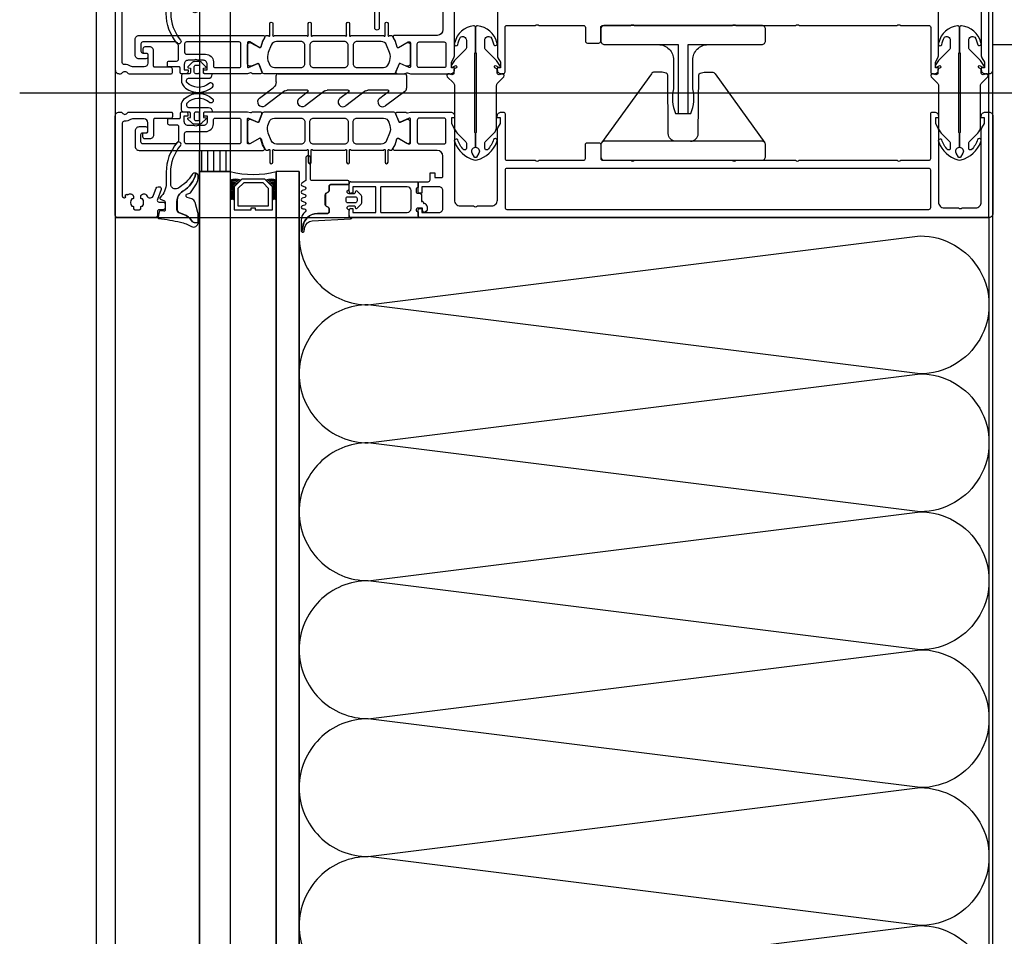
# Model space of a CAD drawing. Header units: millimetres. Extents: x 373037 to 682063, y 76092 to 274210.
# Tile 177 of 256: x 655017 to 655274, y 266237 to 266476. Entities that reach past the tile are written whole.
import ezdxf

# ---------------------------------------------------------------- set-up
doc = ezdxf.new("R2010")
doc.units = ezdxf.units.MM
doc.header["$LTSCALE"] = 100
doc.linetypes.add('ČÁRKOVANÁ', pattern=[19.05, 12.7, -6.35])
doc.layers.get('0').update_dxf_attribs({"linetype": 'CONTINUOUS'})
doc.layers.add('PUDORYS', color=253, linetype='CONTINUOUS')

# ---------------------------------------------------------------- blocks, each defined once
blk = doc.blocks.new('244748_a')
blk.add_lwpolyline([(8.32, -1.69, 0.082248), (6.34, -0.9, -1.09695), (6.94, -0.1, -0.315353), (11.26, -5.15, -0.480529), (10.87, -5.64), (4.27, -5.64), (4.08, -5.45), (-16.53, -5.45), (-16.72, -5.64), (-20.43, -5.64, 0.574019), (-21.93, -4.78), (-22.99, -5.4, 0.524827), (-22.99, -5.9), (-21.93, -6.52, 0.574021), (-20.43, -5.66), (-16.72, -5.66), (-16.53, -5.85), (4.08, -5.85), (4.27, -5.66), (10.87, -5.66, -0.480529), (11.26, -6.15, -0.326229), (6.88, -11.09, -1.09695), (6.28, -10.3, 0.081457), (8.32, -9.61, 0.599203), (7.48, -8.05), (5.52, -8.05, 0.198965), (5.17, -8.2), (2.22, -11.15), (0.93, -12.01, -0.738038), (0.51, -11.62), (0.87, -11, 1), (0.35, -10.7), (0, -11.3), (-0.98, -11.3, 0.619205), (-1.45, -12.06), (-1.28, -12.43, -0.808139), (-2.04, -13.04), (-3.63, -11.44, 0.198906), (-4.34, -11.15), (-14.99, -11.15, -0.198936), (-16.76, -10.42), (-18.98, -8.2, 0.198942), (-19.33, -8.05), (-20.67, -8.05, 0.500217), (-21.09, -8.73, 0.122037), (-18.5, -10.27, -1.093735), (-19.1, -11.07, -0.240768), (-23.7, -6.07, -0.106226), (-23.7, -5.23, -0.256232), (-19, -0.13, -1.093735), (-18.4, -0.92, 0.116856), (-21.09, -2.57, 0.500217), (-20.67, -3.25), (-19.33, -3.25, 0.198942), (-18.98, -3.1), (-16.75, -0.88, -0.198936), (-14.99, -0.15), (-4.34, -0.15, 0.198907), (-3.63, 0.14), (-2.04, 1.74, -0.808139), (-1.28, 1.13), (-1.45, 0.76, 0.619205), (-0.98, 0), (0, 0), (0.35, -0.6, 1), (0.87, -0.3), (0.51, 0.32, -0.738038), (0.93, 0.71), (2.22, -0.15), (5.17, -3.1, 0.198965), (5.52, -3.25), (7.48, -3.25, 0.599203)], format="xyb", close=True)
blk = doc.blocks.new('236134_0100_s_v')
for points in [[(22.8, -23), (22.8, -5), (42, -5, 0.414214), (43, -4), (43, -1, 0.414214), (42, 0), (1, 0, 0.414214), (0, -1), (0, -4, 0.414214), (1, -5), (20.2, -5), (20.2, -23)], [(15, -5, -0.414214), (19, -9), (19, -16.57, 0.165764), (19.53, -23), (23.47, -23, 0.165764), (24, -16.57), (24, -9, -0.414214), (28, -5)]]:
    blk.add_lwpolyline(points, format="xyb")
blk = doc.blocks.new('236134_0200_s_v')
for points in [[(19.58, 5, -0.41166), (17.58, 6.98), (17.45, 22.25, 0.344217), (17.07, 22.73), (16, 23), (14, 23, 0.240828), (13.19, 22.59), (0.19, 4.59)], [(23.42, 5, 0.41166), (25.42, 6.98), (25.55, 22.25, -0.344217), (25.93, 22.73), (27, 23), (29, 23, -0.240828), (29.81, 22.59), (42.81, 4.59)]]:
    blk.add_lwpolyline(points, format="xyb")
blk.add_lwpolyline([(42, 5), (1, 5, 0.414214), (0, 4), (0, 1, 0.414214), (1, 0), (42, 0, 0.414214), (43, 1), (43, 4, 0.414214)], format="xyb", close=True)
blk = doc.blocks.new('284336')
for points in [[(-0.7, -9.6), (-10, -9.6, 0.414511), (-10.51, -10.11), (-10.51, -15.51, -1), (-11.69, -15.51), (-11.69, -9.6), (-12.69, -8.95, -0.668884), (-12.6, -8.23), (-11.99, -8.01, 0.766384), (-11.99, -7.21), (-12.6, -6.99, -0.76831), (-12.6, -6.23), (-11.99, -6.01, 0.766384), (-11.99, -5.21), (-12.6, -4.99, -0.76831), (-12.6, -4.23), (-11.99, -4.01, 0.766384), (-11.99, -3.21), (-12.6, -2.99, -0.877523), (-12.5, -2.22), (-12.1, -2.22, 0.698129), (-11.83, -1.5, -0.220231), (-12.89, 0.78), (-12.89, 3.45, -0.157143), (-12.82, 3.68), (-12.69, 3.42, -0.067482), (-12.48, 2.53, 0.393136), (-8.66, -1.02), (-6.1, -1.02, -0.414214), (-5.61, -1.51), (-5.61, -2.22, -0.267949), (-5.85, -2.65), (-6.35, -2.93, 0.267949), (-6.61, -3.38), (-6.61, -5.84, 0.267949), (-6.35, -6.29), (-5.85, -6.57, -0.267949), (-5.61, -7), (-5.61, -8.11, 0.414215), (-5.1, -8.62), (-0.41, -8.62), (-0.41, -9.31, -0.414212), (-0.7, -9.6)], [(-0.41, 0), (-0.41, -2, 0.990243), (-0.4, -3.02), (0.9, -3.02, 0.414214), (1.21, -2.71), (1.21, -2.61, -0.668123), (1.71, -2.4), (2.75, -3.45, -0.199004), (2.89, -3.79), (2.89, -5.43, -0.199038), (2.75, -5.77), (1.71, -6.82, -0.668191), (1.21, -6.61), (1.21, -6.51, 0.414214), (0.9, -6.2), (-0.4, -6.2, 0.990269), (-0.41, -7.22), (-0.41, -8.6), (-5.1, -8.6, -0.414215), (-5.59, -8.11), (-5.59, -7, 0.267949), (-5.84, -6.56), (-6.34, -6.27, -0.267949), (-6.59, -5.84), (-6.59, -3.38, -0.267949), (-6.34, -2.95), (-5.84, -2.66, 0.267949), (-5.59, -2.22), (-5.59, -1.51, 0.414214), (-6.1, -1), (-8.66, -1, -0.393156), (-12.46, 2.53, 0.067572), (-12.67, 3.43), (-12.8, 3.7, -0.637545), (-12.12, 3.53), (-11.92, 2.53, 0.344315), (-10.06, 0.91), (0, 0.38, -0.406913), (0.39, 0), (-0.41, 0)], [(1.7, -4.31, 0.414235), (1.2, -3.81), (-0.7, -3.81, 0.414214), (-1.2, -4.31), (-1.2, -4.91, 0.414214), (-0.7, -5.41), (1.2, -5.41, 0.414235), (1.7, -4.91), (1.7, -4.31)]]:
    blk.add_lwpolyline(points, format="xyb", close=True)
blk = doc.blocks.new('nesystémový nástavec 18')
for p, q in [((-18, 6.8), (-18, 8.8)), ((-17.5, 9.3), (-15.36, 9.3)), ((-11, 8), (-17, 8)), ((-17, 8), (-17, 6.3)), ((-15.36, 9.3), (0, 9.3)), ((-11, 1.3), (-11, 8)), ((-2.8, 8), (-9.7, 8)), ((-9.7, 1.3), (-9.7, 8)), ((0, 9.3), (0, 7.8)), ((-17, 6.3), (-17.5, 6.3)), ((-1.8, 2.3), (-1.8, 7)), ((-0.5, 7.3), (-0.5, 6.8)), ((0, 6.3), (0.55, 6.3)), ((0.55, 6.3), (0.95, 5.9)), ((0.95, 5.9), (0.95, 4.8)), ((0.95, 4.8), (0.95, 4.14)), ((0.95, 4.14), (1.2, 4.14)), ((1.4, 3.94), (1.4, 3.84)), ((1.6, 3.64), (1.6, 3.64)), ((2.4, 2.84), (2.4, 1.89)), ((-18, 0.5), (-18, 1.8)), ((-17.5, 2.3), (-17, 2.3)), ((-1.8, 0), (-17.5, 0)), ((-17, 2.3), (-17, 1.3)), ((-17, 1.3), (-11, 1.3)), ((-9.7, 1.3), (-2.8, 1.3)), ((0, 0), (-1.8, 0)), ((-0.4, 2.23), (-0.5, 2.04)), ((-0.5, 2.04), (-0.5, 2)), ((1.2, 2.44), (0, 2.44)), ((0, 1.5), (0, 0)), ((1.2, 1.85), (1.2, 2.44)), ((1.8, 1.37), (1.7, 1.35)), ((2.25, 1.63), (1.8, 1.37))]:
    blk.add_line(p, q)
for centre, radius, start, end in [((-17.5, 8.8), 0.5, 90, 180), ((-15.36, 9.8), 0.5, 270, 270.084), ((-2.8, 7), 1, 0, 90), ((0, 7.3), 0.5, 89.9955, 180.0071), ((-17.5, 6.8), 0.5, 180.0012, 269.9988), ((0, 6.8), 0.5, 179.9949, 270.006), ((0.75, 4.8), 0.2, 359.9656, 0.0344), ((1.2, 3.94), 0.2, 359.9707, 90.0249), ((1.6, 3.84), 0.2, 179.9737, 270.035), ((1.6, 2.84), 0.8, 0.0065, 89.9919), ((-17.5, 1.8), 0.5, 89.999, 180.0002), ((-17.5, 0.5), 0.5, 180, 270), ((-2.8, 2.3), 1, 270, 0), ((0, 2), 0.5, 179.9716, 270.0327), ((0, 1.94), 0.5, 89.9975, 144.0007), ((1.7, 1.85), 0.5, 179.9991, 270), ((2.1, 1.89), 0.3, 299.9815, 0.0183)]:
    blk.add_arc(centre, radius, start, end)
blk = doc.blocks.new('433270')
blk.add_lwpolyline([(1, 0, 0.414364), (0, -1), (0, -1.4, 0.255924), (0.23, -1.83, -0.547723), (0.23, -3.17, 0.255924), (0, -3.6), (0, -14.6, 0.414214), (0.3, -14.9), (1.2, -14.9, 0.414214), (1.7, -14.4), (1.7, -10.3, -0.414214), (2, -10), (6, -10, 0.414248), (7, -9), (7, -7.7, 0.414179), (6.5, -7.2), (5.7, -7.2, 0.414232), (5.4, -7.5), (5.4, -8.2, -0.414198), (5.1, -8.5), (2.8, -8.5, -0.414204), (1.8, -7.5), (1.8, -4.49, -0.147432), (1.97, -3.94, 0.147461), (2.4, -2.5), (2.4, -2.3, -0.414214), (2.9, -1.8), (21.87, -1.8, -0.668178), (22.22, -2.65), (22.16, -2.72, 1), (21.59, -3.29), (21.52, -3.35, 0.198912), (21.38, -3.71), (21.38, -4.05, 0.414214), (22.08, -4.75), (22.38, -4.75, 0.576988), (22.64, -4.3, -0.311246), (24.56, -4.3, 0.576988), (24.82, -4.75), (25.3, -4.75, -0.260065), (25.3, -6.65), (24.82, -6.65, 0.576988), (24.56, -7.1, -0.311246), (22.64, -7.1, 0.576988), (22.38, -6.65), (22.08, -6.65, 0.414214), (21.38, -7.35), (21.38, -7.61, 0.267949), (21.63, -8.04), (21.89, -8.2, -0.637047), (21.73, -10), (19.83, -10.7, 0.315299), (19.5, -11.17), (19.5, -11.49, 0.520567), (20.17, -11.96), (22.83, -10.99, -0.520567), (23.5, -11.46), (23.5, -12.5, 0.414062), (24, -13), (25, -13, 0.414186), (25.5, -12.5), (25.5, -11.5, -0.414182), (26, -11), (27, -11, 0.414214), (27.5, -10.5), (27.5, -0.5, 0.414214), (27, 0), (1, 0)], format="xyb", close=True)
blk = doc.blocks.new('284325')
for points in [[(0.84, -5.23, -0.560316), (0.94, -4.73), (1.94, -4.36, 0.3153), (2.14, -4.08), (2.14, -1.89, 0.451558), (1.8, -1.59), (0.9, -1.7, -0.399586), (0.57, -1.46), (0.3, -0.07, -0.415977), (0.53, 0.29, 0.024107), (6.15, 1.24, 0.076636), (8.99, 2.34, -0.577615), (10.79, 1.3), (10.02, 1.37, 0.283171), (9.08, 0.9, -0.168429), (7.07, -0.74), (5.9, -1.16, 0.315302), (5.24, -2.1), (5.24, -4.21, 0.269719), (6.76, -6.82, -0.194797), (10.18, -11.53, -0.342663), (9.17, -11.17, 0.119207), (5.43, -7.59, 0.578571), (3.63, -8.62), (3.63, -11.77, 0.176415), (6.16, -18.72, -1), (5.24, -19.49, -0.176415), (2.43, -11.77), (2.43, -8.89, 0.208286), (0.84, -5.23)], [(8.95, -6.65), (10.32, -8.78, -0.134555), (10.79, -10.63, -0.339795), (10.19, -11.53, 0.194788), (6.76, -6.81, -0.269736), (5.25, -4.21), (5.25, -2.1, -0.315302), (5.9, -1.17), (7.07, -0.74, 0.168429), (9.09, 0.89, -0.283167), (10.01, 1.36), (10.79, 1.29), (10.79, -0.74, -0.070852), (10.71, -1.3), (9.95, -3.93, -0.241839), (9.08, -4.83), (7.93, -5.22, 0.836024), (8.08, -6.19), (8.11, -6.19, -0.255349), (8.95, -6.65)]]:
    blk.add_lwpolyline(points, format="xyb", close=True)
blk = doc.blocks.new('*U16')
for points in [[(0, 0, 0.414243), (0.1, 0.1), (0, 0.9, -1.0001), (0.2, 0.9), (0.1, 0.1, 0.414228), (0.2, 0, 0.414228)], [(0.2, 0, 0.414243), (0.3, 0.1), (0.2, 0.9, -1.0001), (0.4, 0.9), (0.3, 0.1, 0.414228), (0.4, 0, 0.414228)], [(0.4, 0, 0.414243), (0.5, 0.1), (0.4, 0.9, -1.0001), (0.6, 0.9), (0.5, 0.1, 0.414228), (0.6, 0, 0.414228)], [(0.6, 0, 0.414243), (0.7, 0.1), (0.6, 0.9, -1.0001), (0.8, 0.9), (0.7, 0.1, 0.414228), (0.8, 0, 0.414228)], [(0.8, 0, 0.414243), (0.9, 0.1), (0.8, 0.9, -1.0001), (1, 0.9), (0.9, 0.1, 0.414228), (1, 0, 0.414228)], [(1, 0, 0.414243), (1.1, 0.1), (1, 0.9, -1.0001), (1.2, 0.9), (1.1, 0.1, 0.414228), (1.2, 0, 0.414228)], [(1.2, 0, 0.414243), (1.3, 0.1), (1.2, 0.9, -1.0001), (1.4, 0.9), (1.3, 0.1, 0.414228), (1.4, 0, 0.414228)], [(1.4, 0, 0.414243), (1.5, 0.1), (1.4, 0.9, -1.0001), (1.6, 0.9), (1.5, 0.1, 0.414228), (1.6, 0, 0.414228)], [(1.6, 0, 0.414243), (1.7, 0.1), (1.6, 0.9, -1.0001), (1.8, 0.9), (1.7, 0.1, 0.414228), (1.8, 0, 0.414228)], [(1.8, 0, 0.414243), (1.9, 0.1), (1.8001, 0.9, -1.0001), (2, 0.9), (1.9001, 0.1, 0.414228), (2, 0, 0.414228)]]:
    blk.add_lwpolyline(points, format="xyb")
blk = doc.blocks.new('288126')
for points in [[(-16.5, 0), (16.5, 0)], [(-17, -2.08), (-17, -0.5)], [(17, -0.5), (17, -3.8)], [(-21.36, -6.34), (-17.8, -3.69)], [(-14.71, -4.5), (-19.87, -8.34)], [(-8.83, -4.3), (-14.11, -4.3)], [(-10.96, -6.34), (-8.71, -4.66)], [(-4.31, -4.5), (-9.47, -8.34)], [(1.81, -4.3), (-3.71, -4.3)], [(-0.35, -6.36), (1.93, -4.66)], [(6.33, -4.5), (1.14, -8.37)], [(12.21, -4.3), (6.93, -4.3)], [(10.05, -6.36), (12.33, -4.66)], [(16.6, -4.6), (11.54, -8.37)]]:
    blk.add_lwpolyline(points)
for centre, radius, start, end in [((16.5, -0.5), 0.5, 0, 90), ((-16.5, -0.5), 0.5, 90, 180), ((16, -3.8), 1, 306.7059, 0), ((-20.61, -7.34), 1.25, 126.7059, 306.7059), ((-10.21, -7.34), 1.25, 126.7059, 306.7059), ((0.4, -7.37), 1.25, 126.7059, 306.7059), ((10.8, -7.37), 1.25, 126.7059, 306.7059)]:
    blk.add_arc(centre, radius, start, end)
at = {"extrusion": (0, 0, -1)}
for centre, radius, start, end in [((19, -2.08), 2, 180, 233.2941), ((14.11, -5.3), 1, 53.2941, 90), ((8.83, -4.5), 0.2, 90, 233.2941), ((3.71, -5.3), 1, 53.2941, 90), ((-1.81, -4.5), 0.2, 90, 233.2941), ((-6.93, -5.3), 1, 53.2941, 90), ((-12.21, -4.5), 0.2, 90, 233.2941)]:
    blk.add_arc(centre, radius, start, end, dxfattribs=at)
blk = doc.blocks.new('246426')
for points in [[(-1.84, 0.64), (-2.86, -0.38, 0.198926), (-3.15, -1.09), (-3.15, -2.31, 0.198926), (-2.86, -3.02), (-1.84, -4.04, 0.637051), (-1.5, -3.92), (-1.45, -3.4), (-0.3, -3.4, -0.41484), (0, -3.7), (0, -5.19, 0.414232), (0.5, -5.69), (2.14, -5.69, 0.071862), (2.2, -5.68, 0.157876), (3.73, -4.64, 0.360336), (3.48, 2.39, 0.964062), (2.54, 1.48, -0.403385), (2.25, -4.34, -0.190964), (2.11, -4.39), (1.7, -4.39, -0.414214), (1.2, -3.89), (1.2, 1.31, 0.414201), (0.2, 2.31), (0, 2.31), (0, 0.3, -0.414214), (-0.3, 0), (-1.45, 0), (-1.5, 0.52, 0.637051), (-1.84, 0.64)], [(-2.25, -1.4, -0.414214), (-1.85, -1), (-0.4, -1, -0.414214), (0, -1.4), (0, -2, -0.414214), (-0.4, -2.4), (-1.85, -2.4, -0.414214), (-2.25, -2), (-2.25, -1.4)]]:
    blk.add_lwpolyline(points, format="xyb", close=True)

msp = doc.modelspace()

# ---------------------------------------------------------------- hatches: boundary and pattern name
at = {"layer": 'PUDORYS', "true_color": 0x939598}
h = msp.add_hatch(dxfattribs=at)
h.set_pattern_fill('ANSI31', color=252, scale=0.5, angle=585)
h.set_pattern_definition([(270, (722451.9952, 256122.2332), (1.5875, -8e-16), [])])
h.paths.add_polyline_path([(655071.64, 266436.65), (655071.64, 266442.15), (655063.64, 266442.15), (655063.64, 266436.65)])

# ---------------------------------------------------------------- linework, layer by layer
at = {"layer": 'PUDORYS', "color": 252, "true_color": 0x939598}
for p, q in [((655576.64, 266469.65), (655270.64, 266469.65)), ((655016.69, 266457.15), (655384.93, 266457.15)), ((655063.64, 266027.65), (655063.64, 266436.65)), ((655063.64, 266436.65), (655071.64, 266436.65)), ((655071.64, 266436.65), (655071.64, 266027.65)), ((655083.64, 266027.65), (655083.64, 266436.65)), ((655089.64, 266436.65), (655083.64, 266436.65)), ((655089.64, 266436.65), (655089.64, 266027.65))]:
    msp.add_line(p, q, dxfattribs=at)
at = {"layer": 'PUDORYS', "color": 252, "ltscale": 15, "true_color": 0x939598}
for points in [[(655036.64, 249592.15), (681616.64, 249592.15), (681616.64, 273272.15), (655036.64, 273272.15)], [(681611.64, 273267.15), (655041.64, 273267.15), (655041.64, 249597.15), (681611.64, 249597.15)], [(655063.64, 249619.15), (681589.64, 249619.15), (681589.64, 273245.15), (655063.64, 273245.15)], [(681581.64, 273237.15), (655071.64, 273237.15), (655071.64, 249627.15), (681581.64, 249627.15)], [(655270.64, 273038.15), (681383.2, 273038.15), (681383.2, 249826.15), (655270.64, 249826.15)], [(655041.64, 266424.65), (655269.64, 266424.65), (655269.64, 266489.65), (655041.64, 266489.65)], [(655083.64, 266027.65), (655089.64, 266027.65), (655089.64, 266436.65), (655083.64, 266436.65)], [(655089.64, 266424.65), (655269.64, 266424.65), (655269.64, 266039.65), (655089.64, 266039.65)]]:
    msp.add_lwpolyline(points, close=True, dxfattribs=at)
at = {"layer": 'PUDORYS', "color": 252, "linetype": 'ČÁRKOVANÁ', "ltscale": 5, "true_color": 0x939598}
for points in [[(681606.64, 249602.15), (655036.64, 249602.15), (655036.64, 273272.15), (681606.64, 273272.15)], [(681611.64, 249597.15), (655041.64, 249597.15), (655041.64, 273267.15), (681611.64, 273267.15)], [(681396.64, 249812.15), (655256.64, 249812.15), (655256.64, 273052.15), (681396.64, 273052.15)]]:
    msp.add_lwpolyline(points, close=True, dxfattribs=at)
at = {"layer": 'PUDORYS', "color": 252, "true_color": 0x939598}
for points in [[(655267.64, 266485.66), (655267.64, 266466.81, 0.116937), (655267.77, 266466.31), (655268.44, 266465.15), (655268.44, 266463.65), (655267.64, 266463.65), (655267.64, 266463.15, 0.414214), (655268.64, 266462.15), (655269.64, 266462.15, 0.414214), (655270.64, 266463.15), (655270.64, 266488.65, 0.414214)], [(655127.14, 266478.95), (655127.14, 266473.66, -0.414167), (655125.64, 266472.16), (655118.64, 266472.15), (655114.54, 266472.15, 0.57735), (655114.19, 266471.55), (655114.69, 266470.69), (655115.12, 266469.2, 0.488701), (655115.56, 266469.02), (655118.03, 266470.45), (655118.45, 266470.45, -0.432566), (655118.64, 266470.25), (655118.64, 266463.95, -0.548397), (655118.36, 266463.76), (655115.98, 266464.83, 0.425336), (655115.71, 266464.72), (655114.89, 266462.7, 0.531563), (655115.26, 266462.15), (655117.33, 266462.15, 0.231306), (655117.56, 266462.27, -0.306185), (655117.88, 266462.37), (655118.64, 266462.15), (655129.14, 266462.15, 0.414214), (655130.14, 266463.15), (655130.14, 266463.65), (655129.34, 266463.65), (655129.34, 266465.15), (655130, 266466.3, 0.13165), (655130.14, 266466.8), (655130.14, 266485.16, -0.414214)], [(655141.34, 266485.16), (655141.34, 266466.8, 0.13165), (655141.47, 266466.3), (655142.13, 266465.15), (655142.13, 266463.65), (655141.33, 266463.65), (655141.33, 266463.15, 0.414214), (655142.33, 266462.15), (655142.84, 266462.15, 0.414214), (655143.34, 266462.65), (655143.34, 266474.25, -0.414214), (655143.84, 266474.75), (655151.24, 266474.75, -0.399985), (655152.24, 266474.75), (655163.84, 266474.75, -0.414214), (655164.34, 266474.25), (655164.34, 266470.65, 0.414214), (655164.84, 266470.15), (655167.84, 266470.15, 0.414214), (655168.34, 266470.65), (655168.34, 266474.25, -0.414214), (655168.84, 266474.75), (655176.14, 266474.75, -0.38324), (655177.14, 266474.75), (655202.64, 266474.75, -0.38324), (655203.64, 266474.75), (655219.14, 266474.75, -0.38324), (655220.14, 266474.75), (655245.64, 266474.75, -0.38324), (655246.64, 266474.75), (655253.94, 266474.75, -0.414214), (655254.44, 266474.25), (655254.44, 266462.65, 0.414214), (655254.94, 266462.15), (655255.44, 266462.15, 0.414214), (655256.44, 266463.15), (655256.44, 266463.65), (655255.64, 266463.65), (655255.64, 266465.15), (655256.3, 266466.31, 0.116937), (655256.44, 266466.81), (655256.44, 266485.66, -0.414232)]]:
    msp.add_lwpolyline(points, format="xyb", dxfattribs=at)
for points in [[(655114.3, 266462.15), (655102.39, 266462.15), (655080.48, 266462.15, -0.305837), (655080.01, 266462.47), (655079.09, 266464.75, 0.425336), (655078.82, 266464.86), (655077.21, 266464.15, -0.543753), (655076.15, 266464.83), (655076.15, 266469.73, -0.578182), (655077.05, 266470.25), (655079.24, 266468.99, 0.488505), (655079.68, 266469.17), (655080.11, 266470.68), (655080.88, 266472, -0.282478), (655081.15, 266472.15), (655081.6, 266472.15, 1.447009), (655081.95, 266472.29), (655081.95, 266475.25, -1), (655082.75, 266475.25), (655082.75, 266472.29, 1.447009), (655083.1, 266472.15), (655091.64, 266472.15, 1.447009), (655091.99, 266472.29), (655091.99, 266475.25, -1), (655092.79, 266475.25), (655092.79, 266472.29, 1.447009), (655093.14, 266472.15), (655101.64, 266472.15, 1.447009), (655101.99, 266472.29), (655101.99, 266475.25, -1), (655102.79, 266475.25), (655102.79, 266472.29, 1.447009), (655103.14, 266472.15), (655111.68, 266472.15, 1.447009), (655112.03, 266472.29), (655112.03, 266475.25, -1), (655112.83, 266475.25), (655112.83, 266472.29, 1.447009), (655113.18, 266472.15), (655113.62, 266472.15, -0.282478), (655113.9, 266472), (655114.66, 266470.68), (655115.1, 266469.17, 0.488505), (655115.54, 266468.99), (655117.73, 266470.25, -0.578182), (655118.63, 266469.73), (655118.63, 266464.83, -0.543753), (655117.57, 266464.15), (655115.95, 266464.86, 0.425336), (655115.69, 266464.75), (655114.76, 266462.47, -0.305837), (655114.3, 266462.15)], [(655076.14, 266462.15), (655065.14, 266462.15, -0.414426), (655064.64, 266462.65), (655064.64, 266463.15), (655065.64, 266463.15), (655065.64, 266464.65, 0.414214), (655064.64, 266465.65), (655063.14, 266465.65, 0.399985), (655062.14, 266465.65), (655060.64, 266465.65, 0.414214), (655059.64, 266464.65), (655059.64, 266463.15), (655060.64, 266463.15), (655060.64, 266462.65, -0.414456), (655060.14, 266462.15), (655058.84, 266462.16, -0.413971), (655058.54, 266462.46), (655058.54, 266463.65, 0.414214), (655058.24, 266463.95), (655055.24, 266463.95), (655055.24, 266464.95, -0.414214), (655055.74, 266465.45), (655057.64, 266465.45, 0.414214), (655058.14, 266465.95), (655058.14, 266469.45, 0.414206), (655057.14, 266470.45), (655048.84, 266470.45, 0.414206), (655048.34, 266469.95), (655048.34, 266468.05, 0.414219), (655048.84, 266467.55), (655049.64, 266467.55, -0.414214), (655050.14, 266467.05), (655050.14, 266466.55, -0.414214), (655049.64, 266466.05), (655047.84, 266466.05, -0.414214), (655046.84, 266467.05), (655046.84, 266471.15, -0.414214), (655047.84, 266472.15), (655076.14, 266472.15), (655080.24, 266472.15, -0.57735), (655080.58, 266471.55), (655080.09, 266470.69), (655079.66, 266469.2, -0.488701), (655079.22, 266469.02), (655076.75, 266470.45), (655076.33, 266470.45, 0.432566), (655076.14, 266470.25), (655076.14, 266463.95, 0.548397), (655076.42, 266463.76), (655078.8, 266464.83, -0.425336), (655079.07, 266464.72), (655079.89, 266462.7, -0.531563), (655079.52, 266462.15), (655077.45, 266462.15, -0.231306), (655077.22, 266462.27, 0.306185), (655076.9, 266462.37), (655076.14, 266462.15)], [(655073.94, 266470.45), (655060.24, 266470.45, 0.414214), (655059.74, 266469.95), (655059.74, 266467.75, 0.414214), (655060.24, 266467.25), (655065.21, 266467.25, -0.411139), (655067.24, 266465.25), (655067.24, 266464.25, 0.414214), (655067.74, 266463.75), (655073.94, 266463.75, 0.414214), (655074.44, 266464.25), (655074.44, 266469.95, 0.414214), (655073.94, 266470.45)], [(655083.19, 266463.75), (655090.09, 266463.75, 0.414218), (655091.09, 266464.75), (655091.09, 266469.55, 0.414218), (655090.09, 266470.55), (655083.73, 266470.55, 0.305619), (655082.34, 266469.62), (655081.56, 266467.69, 0.176429), (655081.49, 266465.64), (655081.76, 266464.79, 0.324916), (655083.19, 266463.75)], [(655093.39, 266463.75), (655101.39, 266463.75, 0.414214), (655102.39, 266464.75), (655102.39, 266469.55, 0.414214), (655101.39, 266470.55), (655093.39, 266470.55, 0.414214), (655092.39, 266469.55), (655092.39, 266464.75, 0.414214), (655093.39, 266463.75)], [(655104.69, 266463.75), (655111.59, 266463.75, 0.324916), (655113.02, 266464.79), (655113.29, 266465.64, 0.176429), (655113.22, 266467.69), (655112.44, 266469.62, 0.305619), (655111.05, 266470.55), (655104.69, 266470.55, 0.414218), (655103.69, 266469.55), (655103.69, 266464.75, 0.414218), (655104.69, 266463.75)], [(655127.94, 266464.25, -0.414214), (655127.44, 266463.75), (655120.94, 266463.75, -0.414214), (655120.44, 266464.25), (655120.44, 266469.95, -0.414214), (655120.94, 266470.45), (655127.44, 266470.45, -0.414214), (655127.94, 266469.95), (655127.94, 266464.25)], [(655076.14, 266452.15), (655065.14, 266452.15, 0.414426), (655064.64, 266451.65), (655064.64, 266451.16), (655065.64, 266451.16), (655065.64, 266449.66, -0.414214), (655064.64, 266448.66), (655063.14, 266448.66, -0.399985), (655062.14, 266448.66), (655060.64, 266448.66, -0.414214), (655059.64, 266449.66), (655059.64, 266451.15), (655060.64, 266451.15), (655060.64, 266451.65, 0.414456), (655060.14, 266452.15), (655058.84, 266452.15, 0.413971), (655058.54, 266451.85), (655058.54, 266450.65, -0.414214), (655058.24, 266450.35), (655055.24, 266450.35), (655055.24, 266449.35, 0.414214), (655055.74, 266448.85), (655057.64, 266448.85, -0.414214), (655058.14, 266448.35), (655058.14, 266444.85, -0.414206), (655057.14, 266443.85), (655048.84, 266443.85, -0.414206), (655048.34, 266444.35), (655048.34, 266446.25, -0.414219), (655048.84, 266446.75), (655049.64, 266446.75, 0.414214), (655050.14, 266447.25), (655050.14, 266447.75, 0.414214), (655049.64, 266448.25), (655047.84, 266448.25, 0.414214), (655046.84, 266447.25), (655046.84, 266443.15, 0.414214), (655047.84, 266442.15), (655076.14, 266442.15), (655080.24, 266442.15, 0.57735), (655080.58, 266442.75), (655080.09, 266443.62), (655079.66, 266445.11, 0.488701), (655079.22, 266445.29), (655076.75, 266443.85), (655076.33, 266443.85, -0.432566), (655076.14, 266444.05), (655076.14, 266450.36, -0.548397), (655076.42, 266450.54), (655078.8, 266449.48, 0.425336), (655079.07, 266449.58), (655079.89, 266451.61, 0.531563), (655079.52, 266452.16), (655077.45, 266452.16, 0.231306), (655077.22, 266452.04, -0.306185), (655076.9, 266451.94), (655076.14, 266452.15)], [(655073.94, 266443.85), (655060.24, 266443.85, -0.414214), (655059.74, 266444.35), (655059.74, 266446.56, -0.414214), (655060.24, 266447.06), (655065.21, 266447.06, 0.411139), (655067.24, 266449.06), (655067.24, 266450.05, -0.414214), (655067.74, 266450.55), (655073.94, 266450.55, -0.414214), (655074.44, 266450.05), (655074.44, 266444.35, -0.414214), (655073.94, 266443.85)], [(655114.3, 266452.15), (655102.39, 266452.16), (655080.48, 266452.15, 0.305837), (655080.01, 266451.84), (655079.09, 266449.55, -0.425336), (655078.82, 266449.45), (655077.21, 266450.16, 0.543753), (655076.15, 266449.48), (655076.15, 266444.57, 0.578182), (655077.05, 266444.06), (655079.24, 266445.32, -0.488505), (655079.68, 266445.14), (655080.11, 266443.63), (655080.88, 266442.3, 0.282478), (655081.15, 266442.16), (655081.6, 266442.16, -1.447009), (655081.95, 266442.02), (655081.95, 266439.06, 1), (655082.75, 266439.06), (655082.75, 266442.02, -1.447009), (655083.1, 266442.16), (655091.64, 266442.16, -1.447009), (655091.99, 266442.02), (655091.99, 266439.06, 1), (655092.79, 266439.06), (655092.79, 266442.02, -1.447009), (655093.14, 266442.16), (655101.64, 266442.16, -1.447009), (655101.99, 266442.02), (655101.99, 266439.06, 1), (655102.79, 266439.06), (655102.79, 266442.02, -1.447009), (655103.14, 266442.16), (655111.68, 266442.16, -1.447009), (655112.03, 266442.02), (655112.03, 266439.06, 1), (655112.83, 266439.06), (655112.83, 266442.02, -1.447009), (655113.18, 266442.16), (655113.62, 266442.16, 0.282478), (655113.9, 266442.3), (655114.66, 266443.63), (655115.1, 266445.14, -0.488505), (655115.54, 266445.32), (655117.73, 266444.06, 0.578182), (655118.63, 266444.57), (655118.63, 266449.48, 0.543753), (655117.57, 266450.16), (655115.95, 266449.45, -0.425336), (655115.69, 266449.55), (655114.76, 266451.84, 0.305837), (655114.3, 266452.15)], [(655083.19, 266450.56), (655090.09, 266450.56, -0.414218), (655091.09, 266449.56), (655091.09, 266444.76, -0.414218), (655090.09, 266443.76), (655083.73, 266443.76, -0.305619), (655082.34, 266444.69), (655081.56, 266446.62, -0.176429), (655081.49, 266448.67), (655081.76, 266449.52, -0.324916), (655083.19, 266450.56)], [(655093.39, 266450.56), (655101.39, 266450.56, -0.414214), (655102.39, 266449.56), (655102.39, 266444.76, -0.414214), (655101.39, 266443.76), (655093.39, 266443.76, -0.414214), (655092.39, 266444.76), (655092.39, 266449.56, -0.414214), (655093.39, 266450.56)], [(655104.69, 266450.56), (655111.59, 266450.56, -0.324916), (655113.02, 266449.52), (655113.29, 266448.67, -0.176429), (655113.22, 266446.62), (655112.44, 266444.69, -0.305619), (655111.05, 266443.76), (655104.69, 266443.76, -0.414218), (655103.69, 266444.76), (655103.69, 266449.56, -0.414218), (655104.69, 266450.56)], [(655269.64, 266424.65), (655121.14, 266424.65, -0.414214), (655120.64, 266425.15), (655120.64, 266426.45, -0.41422), (655121.14, 266426.95), (655121.64, 266426.95), (655121.64, 266425.95), (655126.14, 266425.95, 0.414214), (655127.14, 266426.95), (655127.14, 266431.65, 0.414214), (655126.14, 266432.65), (655121.64, 266432.65), (655121.64, 266430.95), (655121.14, 266430.95, -0.414201), (655120.64, 266431.45), (655120.64, 266433.45, -0.414214), (655121.14, 266433.95), (655123.28, 266433.95, 0.414214), (655123.78, 266434.45), (655123.78, 266436.25), (655125.03, 266436.25), (655125.03, 266435.05), (655126.84, 266435.05, 0.414214), (655127.14, 266435.35), (655127.14, 266440.65, 0.414167), (655125.64, 266442.15), (655118.64, 266442.15), (655114.54, 266442.15, -0.57735), (655114.19, 266442.75), (655114.69, 266443.62), (655115.12, 266445.11, -0.488701), (655115.56, 266445.29), (655118.03, 266443.85), (655118.45, 266443.85, 0.432566), (655118.64, 266444.05), (655118.64, 266450.36, 0.548397), (655118.36, 266450.54), (655115.98, 266449.48, -0.425336), (655115.71, 266449.58), (655114.89, 266451.61, -0.531563), (655115.26, 266452.16), (655117.33, 266452.16, -0.231306), (655117.56, 266452.04, 0.306185), (655117.88, 266451.94), (655118.64, 266452.15), (655129.14, 266452.15, -0.414214), (655130.14, 266451.15), (655130.14, 266450.65), (655129.34, 266450.65), (655129.34, 266449.15), (655130, 266448.01, -0.13165), (655130.14, 266447.51), (655130.14, 266429.15, 0.414214), (655131.64, 266427.65), (655135.14, 266427.65, 0.399985), (655136.14, 266427.65), (655139.84, 266427.65, 0.414214), (655141.34, 266429.15), (655141.34, 266447.51, -0.13165), (655141.47, 266448.01), (655142.13, 266449.15), (655142.13, 266450.65), (655141.33, 266450.65), (655141.33, 266451.15, -0.414214), (655142.33, 266452.15), (655142.84, 266452.15, -0.414214), (655143.34, 266451.65), (655143.34, 266440.05, 0.414214), (655143.84, 266439.55), (655151.24, 266439.55, 0.399985), (655152.24, 266439.55), (655163.84, 266439.55, 0.414214), (655164.34, 266440.05), (655164.34, 266443.65, -0.414214), (655164.84, 266444.15), (655167.84, 266444.15, -0.414214), (655168.34, 266443.65), (655168.34, 266440.05, 0.414214), (655168.84, 266439.55), (655176.14, 266439.55, 0.38324), (655177.14, 266439.55), (655202.64, 266439.55, 0.38324), (655203.64, 266439.55), (655219.14, 266439.55, 0.38324), (655220.14, 266439.55), (655245.64, 266439.55, 0.38324), (655246.64, 266439.55), (655253.94, 266439.55, 0.414214), (655254.44, 266440.05), (655254.44, 266451.65, -0.414214), (655254.94, 266452.15), (655255.44, 266452.15, -0.414214), (655256.44, 266451.15), (655256.44, 266450.65), (655255.64, 266450.65), (655255.64, 266449.15), (655256.3, 266448, -0.116937), (655256.44, 266447.5), (655256.44, 266428.65, 0.414232), (655257.94, 266427.15), (655261.65, 266427.15, 0.399985), (655262.65, 266427.15), (655266.14, 266427.15, 0.414232), (655267.64, 266428.65), (655267.64, 266447.5, -0.116937), (655267.77, 266448), (655268.44, 266449.15), (655268.44, 266450.65), (655267.64, 266450.65), (655267.64, 266451.15, -0.414214), (655268.64, 266452.15), (655269.64, 266452.15, -0.414214), (655270.64, 266451.15), (655270.64, 266425.65, -0.414214), (655269.64, 266424.65)], [(655127.94, 266450.05, 0.414214), (655127.44, 266450.55), (655120.94, 266450.55, 0.414214), (655120.44, 266450.05), (655120.44, 266444.35, 0.414214), (655120.94, 266443.85), (655127.44, 266443.85, 0.414214), (655127.94, 266444.35), (655127.94, 266450.05)], [(655143.84, 266426.75), (655253.94, 266426.75, 0.414214), (655254.44, 266427.25), (655254.44, 266436.95, 0.414214), (655253.94, 266437.45), (655143.84, 266437.45, 0.414214), (655143.34, 266436.95), (655143.34, 266427.25, 0.414214), (655143.84, 266426.75)]]:
    msp.add_lwpolyline(points, format="xyb", close=True, dxfattribs=at)
for points in [[(655063.64, 266436.65), (655063.64, 266442.15), (655071.64, 266442.15), (655071.64, 266436.65)], [(655082.64, 266426.65), (655082.64, 266432.65), (655080.64, 266434.65), (655074.64, 266434.65), (655072.64, 266432.65), (655072.64, 266426.65), (655077.14, 266426.65), (655077.14, 266427.15), (655078.14, 266427.15), (655078.14, 266426.65)], [(655073.64, 266427.65), (655081.64, 266427.65), (655081.64, 266432.24), (655080.22, 266433.65), (655075.19, 266433.65), (655073.64, 266432.24)]]:
    msp.add_lwpolyline(points, close=True, dxfattribs=at)
msp.add_lwpolyline([(655270.64, 266038.65), (655270.64, 266425.65)], dxfattribs=at)
for centre, radius, start, end in [((655077.64, 266458.55), 22.7, 254.6728, 285.3272), ((655072.99, 266431.1), 3.55, 67.2938, 112.409), ((655072.88, 266431.47), 2.9, 65.3067, 115.2952), ((655072.71, 266431.82), 2.25, 61.5273, 118.4028), ((655072.56, 266432.06), 1.71, 57.2949, 122.6857), ((655072.42, 266432.22), 1.26, 51.9656, 128.4996), ((655072.28, 266432.31), 0.879, 43.9949, 136.4964), ((655072.14, 266432.3), 0.596, 33.0366, 146.9634), ((655072.14, 266432.01), 0.596, 33.0366, 146.9634), ((655072.14, 266431.72), 0.596, 33.0366, 146.9634), ((655082.29, 266431.1), 3.55, 67.591, 112.7062), ((655082.4, 266431.47), 2.9, 64.7048, 114.6933), ((655082.57, 266431.82), 2.25, 61.5972, 118.4727), ((655082.71, 266432.06), 1.71, 57.3143, 122.7051), ((655082.85, 266432.22), 1.26, 51.5004, 128.0344), ((655083, 266432.31), 0.879, 43.5036, 136.0051), ((655083.14, 266432.3), 0.596, 33.0366, 146.9634), ((655083.14, 266432.01), 0.596, 33.0366, 146.9634), ((655083.14, 266431.72), 0.596, 33.0366, 146.9634), ((655072.14, 266431.42), 0.596, 33.0366, 146.9634), ((655072.14, 266431.13), 0.596, 33.0366, 146.9634), ((655072.14, 266430.84), 0.596, 33.0366, 146.9634), ((655072.14, 266430.55), 0.596, 33.0366, 146.9634), ((655072.14, 266430.25), 0.596, 33.0366, 146.9634), ((655072.14, 266429.96), 0.596, 33.0366, 146.9634), ((655072.14, 266429.67), 0.596, 33.0366, 146.9634), ((655072.14, 266429.38), 0.596, 33.0366, 146.9634), ((655083.14, 266431.42), 0.596, 33.0366, 146.9634), ((655083.14, 266431.13), 0.596, 33.0366, 146.9634), ((655083.14, 266430.84), 0.596, 33.0366, 146.9634), ((655083.14, 266430.55), 0.596, 33.0366, 146.9634), ((655083.14, 266430.25), 0.596, 33.0366, 146.9634), ((655083.14, 266429.96), 0.596, 33.0366, 146.9634), ((655083.14, 266429.67), 0.596, 33.0366, 146.9634), ((655083.14, 266429.38), 0.596, 33.0366, 146.9634), ((655072.14, 266429.08), 0.596, 33.0366, 146.9634), ((655072.14, 266428.79), 0.596, 33.0366, 146.9634), ((655083.14, 266429.08), 0.596, 33.0366, 146.9634), ((655083.14, 266428.79), 0.596, 33.0366, 146.9634)]:
    msp.add_arc(centre, radius, start, end, dxfattribs=at)

# ---------------------------------------------------------------- block references
for name, p in [('284325', (655052.5, 266489.65)), ('284336', (655121.05, 266489.65)), ('236134_0100_s_v', (655168.34, 266474.75)), ('288126', (655100.63, 266462.15)), ('236134_0200_s_v', (655168.34, 266439.55)), ('nesystémový nástavec 18', (655120.64, 266424.65))]:
    msp.add_blockref(name, p, dxfattribs=at)
for name, p, rotation in [('433270', (655041.64, 266462.15), 90), ('246426', (655064.64, 266462.15), 270)]:
    msp.add_blockref(name, p, dxfattribs=dict(at, rotation=rotation))
at = {"layer": 'PUDORYS', "color": 252, "true_color": 0x939598, "xscale": -1}
for name, p, rotation in [('244748_a', (655141.3, 266463.38), 270), ('244748_a', (655267.6, 266463.38), 270), ('246426', (655064.64, 266452.16), 270), ('433270', (655041.64, 266452.15), 90), ('284325', (655052.5, 266424.65), 180), ('284336', (655103.05, 266424.65), 180)]:
    msp.add_blockref(name, p, dxfattribs=dict(at, rotation=rotation))
at = {"layer": 'PUDORYS', "color": 252, "true_color": 0x939598, "xscale": 179.9999932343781, "yscale": 179.9999932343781, "zscale": 179.9999932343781, "rotation": 270}
msp.add_blockref('*U16', (655089.64, 266419.83), dxfattribs=at)

doc.saveas('drawing.dxf')
